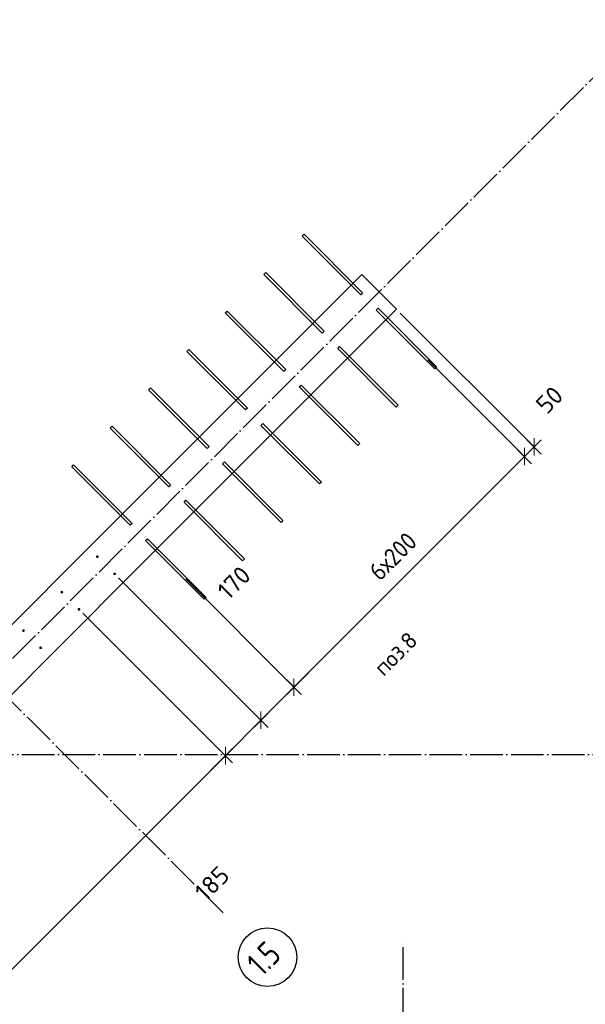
# Model space of a CAD drawing. Header units: millimetres. Extents: x -24871 to 40608, y -2869 to 48080.
# Tile 68 of 119: x 20338 to 22420, y 14281 to 17904. Entities that reach past the tile are written whole.
import ezdxf

# ---------------------------------------------------------------- set-up
doc = ezdxf.new("R2010")
doc.units = ezdxf.units.MM
doc.header["$PDMODE"] = 65
doc.linetypes.add('______11', pattern=[150, 120, -15, 0, -15])
doc.linetypes.add('______5', pattern=[330, 240, -30, 30, -30])
for name, color, linetype, lineweight in [('Standard', 7, 'Continuous', 25), ('Арм.стержн. вертикальными 1', 22, 'Continuous', 35), ('Размерная линия_ общее', 7, 'Continuous', 13)]:
    doc.layers.add(name, color=color, linetype=linetype, lineweight=lineweight)
doc.layers.add('Осевая линия_ общее', color=7, linetype='______5', lineweight=13, true_color=0xa0a0a0)
doc.styles.add('ISOCPEUR', font='ISOCPEUR')
doc.dimstyles.new('DIMSTYLE_11', dxfattribs={"dimtxt": 66, "dimasz": 75, "dimexe": 0, "dimexo": 0, "dimgap": 33, "dimtad": 0, "dimdec": 0, "dimrnd": 5, "dimzin": 12, "dimdsep": 46, "dimtxsty": 'ISOCPEUR', "dimblk1": 'ALL_ML_STRICH', "dimblk2": 'ALL_ML_STRICH', "dimsah": 1, "dimcen": 0, "dimclrd": 7, "dimclre": 256, "dimclrt": 7, "dimadec": 0, "dimazin": 0, "dimtfac": 1, "dimtdec": 0, "dimtix": 1, "dimtmove": 2, "dimatfit": 3, "dimfxl": 0, "dimtvp": 1.2, "dimtzin": 0, "dimlwd": 0, "dimlwe": -3, "dimarcsym": 0})
doc.dimstyles.new('DIMSTYLE_4', dxfattribs={"dimtxt": 66, "dimasz": 75, "dimexe": 0, "dimexo": 0, "dimgap": 33, "dimtad": 2, "dimdec": 0, "dimrnd": 5, "dimzin": 12, "dimdsep": 46, "dimtxsty": 'ISOCPEUR', "dimblk1": 'ALL_ML_STRICH', "dimblk2": 'ALL_ML_STRICH', "dimsah": 1, "dimcen": 0, "dimclrd": 7, "dimclre": 256, "dimclrt": 7, "dimadec": 0, "dimazin": 0, "dimtfac": 1, "dimtdec": 0, "dimtix": 1, "dimtmove": 2, "dimatfit": 3, "dimfxl": 0, "dimtvp": 1.2, "dimtzin": 0, "dimlwd": 0, "dimlwe": -3, "dimarcsym": 0})
doc.dimstyles.new('DIMSTYLE_5', dxfattribs={"dimtxt": 66, "dimasz": 75, "dimexe": 0, "dimexo": 0, "dimgap": 33, "dimtad": 2, "dimdec": 0, "dimrnd": 5, "dimzin": 12, "dimdsep": 46, "dimtxsty": 'ISOCPEUR', "dimblk1": 'ALL_ML_STRICH', "dimblk2": 'ALL_ML_STRICH', "dimsah": 1, "dimcen": 0, "dimclrd": 7, "dimclre": 256, "dimclrt": 7, "dimadec": 0, "dimazin": 0, "dimtfac": 1, "dimtdec": 0, "dimtix": 1, "dimtmove": 2, "dimatfit": 3, "dimfxl": 0, "dimtzin": 0, "dimlwd": 0, "dimlwe": -3, "dimarcsym": 0})

# ---------------------------------------------------------------- blocks, each defined once
blk = doc.blocks.new('СЛОЖНЫЙ_ОБЪЕКТ_0')
at = {"layer": 'Осевая линия_ общее', "color": 253, "linetype": '______11', "lineweight": -3, "true_color": 0xa0a0a0, "transparency": 33554687}
for p, q in [((21086.6, 14616.9), (14623.6, 21079.9)), ((5452.4, 694), (22613.9, 17855.5)), ((-2770, 15200), (26050, 15200)), ((21750, -2590), (21750, 14510))]:
    blk.add_line(p, q, dxfattribs=at)
at = {"layer": 'Осевая линия_ общее', "color": 7, "linetype": 'Continuous', "lineweight": 25, "transparency": 33554687}
blk.add_circle((21249.7, 14454.6), 107.8, dxfattribs=at)
at = {"layer": 'Осевая линия_ общее', "color": 7, "linetype": 'Continuous', "lineweight": 25, "transparency": 33554687, "insert": (21229.7, 14379.2), "char_height": 90, "width": 170.421, "attachment_point": 7, "rotation": 45, "style": 'ISOCPEUR'}
blk.add_mtext('\\W0.79;1.5', dxfattribs=at)
blk = doc.blocks.new('ALL_ML_STRICH')
at = {"color": 0, "linetype": 'ByBlock', "lineweight": -2}
for p, q in [((0, -0.5), (0, 0.5)), ((-1, 0), (0.5, 0)), ((-0.3, -0.3), (0.3, 0.3))]:
    blk.add_line(p, q, dxfattribs=at)
blk = doc.blocks.new('*D322')
at = {"layer": 'DEFPOINTS', "color": 7, "linetype": 'Continuous', "lineweight": 13, "transparency": 33554687}
for p in [(20556.3, 15734.2), (15889.4, 11067.3), (16428.1, 10528.5)]:
    blk.add_point(p, dxfattribs=at)
at = {"layer": 'Размерная линия_ общее', "color": 253, "linetype": 'Continuous', "lineweight": -2, "true_color": 0xa0a0a0, "transparency": 33554687}
for p, q in [((20570.4, 15720), (21095, 15195.4)), ((15903.5, 11053.1), (16428.1, 10528.5))]:
    blk.add_line(p, q, dxfattribs=at)
at = {"layer": 'Размерная линия_ общее', "color": 7, "linetype": 'Continuous', "lineweight": -2, "transparency": 33554687}
blk.add_line((16428.1, 10528.5), (21095, 15195.4), dxfattribs=at)
at = {"layer": 'Размерная линия_ общее', "color": 7, "linetype": 'Continuous', "lineweight": 13, "transparency": 33554687, "yscale": 75, "zscale": 75}
for p, xscale, rotation in [((21095, 15195.4), 75.00000000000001, 45), ((16428.1, 10528.5), 75, 225)]:
    blk.add_blockref('ALL_ML_STRICH', p, dxfattribs=dict(at, xscale=xscale, rotation=rotation))
at = {"layer": 'Размерная линия_ общее', "color": 7, "linetype": 'Continuous', "lineweight": 13, "transparency": 33554687, "insert": (18518.3, 12782.8), "char_height": 66, "width": 3.3, "attachment_point": 1, "rotation": 45, "line_spacing_factor": 0.60241, "style": 'ISOCPEUR'}
blk.add_mtext('\\W0.91;33х200=6600', dxfattribs=at)
blk = doc.blocks.new('*D323')
at = {"layer": 'DEFPOINTS', "color": 7, "linetype": 'Continuous', "lineweight": 13, "transparency": 33554687}
for p in [(20687.1, 15865), (20556.3, 15734.2), (21095, 15195.4)]:
    blk.add_point(p, dxfattribs=at)
at = {"layer": 'Размерная линия_ общее', "color": 253, "linetype": 'Continuous', "lineweight": -2, "true_color": 0xa0a0a0, "transparency": 33554687}
for p, q in [((20701.2, 15850.8), (21225.8, 15326.3)), ((20570.4, 15720), (21095, 15195.4))]:
    blk.add_line(p, q, dxfattribs=at)
at = {"layer": 'Размерная линия_ общее', "color": 7, "linetype": 'Continuous', "lineweight": -2, "transparency": 33554687}
blk.add_line((21095, 15195.4), (21225.8, 15326.3), dxfattribs=at)
at = {"layer": 'Размерная линия_ общее', "color": 7, "linetype": 'Continuous', "lineweight": 13, "transparency": 33554687, "yscale": 75, "zscale": 75}
for p, xscale, rotation in [((21225.8, 15326.3), 75.00000000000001, 45), ((21095, 15195.4), 75, 225)]:
    blk.add_blockref('ALL_ML_STRICH', p, dxfattribs=dict(at, xscale=xscale, rotation=rotation))
at = {"layer": 'Размерная линия_ общее', "color": 7, "linetype": 'Continuous', "lineweight": 13, "transparency": 33554687, "insert": (21045.8, 14725.9), "char_height": 66, "width": 198, "attachment_point": 5, "rotation": 45, "style": 'ISOCPEUR'}
blk.add_mtext('\\A1;{185}', dxfattribs=at)
blk = doc.blocks.new('*D324')
at = {"layer": 'DEFPOINTS', "color": 7, "linetype": 'Continuous', "lineweight": 13, "transparency": 33554687}
for p in [(20687.1, 15865), (20935, 15860.4), (21225.8, 15326.3)]:
    blk.add_point(p, dxfattribs=at)
at = {"layer": 'Размерная линия_ общее', "color": 253, "linetype": 'Continuous', "lineweight": -2, "true_color": 0xa0a0a0, "transparency": 33554687}
for p, q in [((20701.2, 15850.8), (21225.8, 15326.3)), ((20949.2, 15846.3), (21347.5, 15448))]:
    blk.add_line(p, q, dxfattribs=at)
at = {"layer": 'Размерная линия_ общее', "color": 7, "linetype": 'Continuous', "lineweight": -2, "transparency": 33554687}
blk.add_line((21225.8, 15326.3), (21347.5, 15448), dxfattribs=at)
at = {"layer": 'Размерная линия_ общее', "color": 7, "linetype": 'Continuous', "lineweight": 13, "transparency": 33554687, "yscale": 75, "zscale": 75}
for p, xscale, rotation in [((21347.5, 15448), 75.00000000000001, 45), ((21225.8, 15326.3), 75, 225)]:
    blk.add_blockref('ALL_ML_STRICH', p, dxfattribs=dict(at, xscale=xscale, rotation=rotation))
at = {"layer": 'Размерная линия_ общее', "color": 7, "linetype": 'Continuous', "lineweight": 13, "transparency": 33554687, "insert": (21126.8, 15832.2), "char_height": 66, "width": 198, "attachment_point": 5, "rotation": 45, "style": 'ISOCPEUR'}
blk.add_mtext('\\A1;{170}', dxfattribs=at)
blk = doc.blocks.new('*D325')
at = {"layer": 'DEFPOINTS', "color": 7, "linetype": 'Continuous', "lineweight": 13, "transparency": 33554687}
for p in [(21826.5, 16666), (20935, 15860.4), (21347.5, 15448)]:
    blk.add_point(p, dxfattribs=at)
at = {"layer": 'Размерная линия_ общее', "color": 253, "linetype": 'Continuous', "lineweight": -2, "true_color": 0xa0a0a0, "transparency": 33554687}
for p, q in [((21840.6, 16651.9), (22196, 16296.5)), ((20949.2, 15846.3), (21347.5, 15448))]:
    blk.add_line(p, q, dxfattribs=at)
at = {"layer": 'Размерная линия_ общее', "color": 7, "linetype": 'Continuous', "lineweight": -2, "transparency": 33554687}
blk.add_line((21347.5, 15448), (22196, 16296.5), dxfattribs=at)
at = {"layer": 'Размерная линия_ общее', "color": 7, "linetype": 'Continuous', "lineweight": 13, "transparency": 33554687, "yscale": 75, "zscale": 75}
for p, xscale, rotation in [((22196, 16296.5), 75.00000000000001, 45), ((21347.5, 15448), 75, 225)]:
    blk.add_blockref('ALL_ML_STRICH', p, dxfattribs=dict(at, xscale=xscale, rotation=rotation))
at = {"layer": 'Размерная линия_ общее', "color": 7, "linetype": 'Continuous', "lineweight": 13, "transparency": 33554687, "insert": (21617.6, 15882.1), "char_height": 66, "width": 3.3, "attachment_point": 1, "rotation": 45, "line_spacing_factor": 0.60241, "style": 'ISOCPEUR'}
blk.add_mtext('\\W0.91;6х200', dxfattribs=at)
blk = doc.blocks.new('*D326')
at = {"layer": 'DEFPOINTS', "color": 7, "linetype": 'Continuous', "lineweight": 13, "transparency": 33554687}
for p in [(21724.5, 16838.8), (21826.5, 16666), (22196, 16296.5)]:
    blk.add_point(p, dxfattribs=at)
at = {"layer": 'Размерная линия_ общее', "color": 253, "linetype": 'Continuous', "lineweight": -2, "true_color": 0xa0a0a0, "transparency": 33554687}
for p, q in [((21738.6, 16824.6), (22231.4, 16331.9)), ((21840.6, 16651.9), (22196, 16296.5))]:
    blk.add_line(p, q, dxfattribs=at)
at = {"layer": 'Размерная линия_ общее', "color": 7, "linetype": 'Continuous', "lineweight": -2, "transparency": 33554687}
blk.add_line((22196, 16296.5), (22231.4, 16331.9), dxfattribs=at)
at = {"layer": 'Размерная линия_ общее', "color": 7, "linetype": 'Continuous', "lineweight": 13, "transparency": 33554687, "yscale": 75, "zscale": 75}
for p, xscale, rotation in [((22231.4, 16331.9), 75.00000000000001, 45), ((22196, 16296.5), 75, 225)]:
    blk.add_blockref('ALL_ML_STRICH', p, dxfattribs=dict(at, xscale=xscale, rotation=rotation))
at = {"layer": 'Размерная линия_ общее', "color": 7, "linetype": 'Continuous', "lineweight": 13, "transparency": 33554687, "insert": (22288.2, 16505.1), "char_height": 66, "width": 132, "attachment_point": 5, "rotation": 45, "style": 'ISOCPEUR'}
blk.add_mtext('\\A1;{50}', dxfattribs=at)

msp = doc.modelspace()

# ---------------------------------------------------------------- hatches: boundary and pattern name
at = {"layer": 'Арм.стержн. вертикальными 1', "linetype": 'Continuous', "lineweight": 50, "transparency": 33554687}
for points in [[(20628.8, 15928.3), (20628.4, 15930.2), (20627.3, 15931.8), (20625.7, 15932.9), (20623.8, 15933.3), (20621.8, 15932.9), (20620.2, 15931.8), (20619.1, 15930.2), (20618.8, 15928.3), (20619.1, 15926.4), (20620.2, 15924.7), (20621.8, 15923.7), (20623.8, 15923.3), (20625.7, 15923.7), (20627.3, 15924.7), (20628.4, 15926.4)], [(20692.1, 15865), (20691.7, 15866.9), (20690.6, 15868.5), (20689, 15869.6), (20687.1, 15870), (20685.2, 15869.6), (20683.5, 15868.5), (20682.5, 15866.9), (20682.1, 15865), (20682.5, 15863.1), (20683.5, 15861.4), (20685.2, 15860.4), (20687.1, 15860), (20689, 15860.4), (20690.6, 15861.4), (20691.7, 15863.1)], [(20497.9, 15797.5), (20497.6, 15799.4), (20496.5, 15801), (20494.9, 15802.1), (20492.9, 15802.5), (20491, 15802.1), (20489.4, 15801), (20488.3, 15799.4), (20487.9, 15797.5), (20488.3, 15795.6), (20489.4, 15793.9), (20491, 15792.8), (20492.9, 15792.5), (20494.9, 15792.8), (20496.5, 15793.9), (20497.6, 15795.6)], [(20561.3, 15734.2), (20560.9, 15736.1), (20559.8, 15737.7), (20558.2, 15738.8), (20556.3, 15739.2), (20554.3, 15738.8), (20552.7, 15737.7), (20551.6, 15736.1), (20551.3, 15734.2), (20551.6, 15732.2), (20552.7, 15730.6), (20554.3, 15729.5), (20556.3, 15729.2), (20558.2, 15729.5), (20559.8, 15730.6), (20560.9, 15732.2)], [(20356.5, 15656), (20356.1, 15658), (20355.1, 15659.6), (20353.4, 15660.7), (20351.5, 15661), (20349.6, 15660.7), (20348, 15659.6), (20346.9, 15658), (20346.5, 15656), (20346.9, 15654.1), (20348, 15652.5), (20349.6, 15651.4), (20351.5, 15651), (20353.4, 15651.4), (20355.1, 15652.5), (20356.1, 15654.1)], [(20419.8, 15592.7), (20419.5, 15594.6), (20418.4, 15596.3), (20416.7, 15597.4), (20414.8, 15597.7), (20412.9, 15597.4), (20411.3, 15596.3), (20410.2, 15594.6), (20409.8, 15592.7), (20410.2, 15590.8), (20411.3, 15589.2), (20412.9, 15588.1), (20414.8, 15587.7), (20416.7, 15588.1), (20418.4, 15589.2), (20419.5, 15590.8)]]:
    msp.add_hatch(color=4, dxfattribs=at).paths.add_polyline_path(points)

# ---------------------------------------------------------------- linework, layer by layer
at = {"color": 7, "linetype": 'Continuous', "lineweight": 35, "transparency": 33554687}
for p, q in [((20626.9, 15995.8), (21597.2, 16966)), ((21597.2, 16966), (21724.5, 16838.8)), ((21724.5, 16838.8), (20754.2, 15868.5)), ((18792, 14160.9), (20626.9, 15995.8)), ((20754.2, 15868.5), (18919.3, 14033.6))]:
    msp.add_line(p, q, dxfattribs=at)
at = {"layer": 'Арм.стержн. вертикальными 1', "color": 4, "linetype": 'Continuous', "lineweight": 25, "transparency": 33554687}
for points in [[(21593.3, 16892.2), (21377.6, 17107.8), (21384.7, 17114.9), (21600.3, 16899.2), (21593.3, 16892.2)], [(21451.9, 16750.7), (21236.2, 16966.4), (21243.3, 16973.5), (21458.9, 16757.8), (21451.9, 16750.7)], [(21310.4, 16609.3), (21094.8, 16825), (21101.8, 16832.1), (21317.5, 16616.4), (21310.4, 16609.3)], [(21656.9, 16842.7), (21872.6, 16627), (21865.5, 16619.9), (21649.8, 16835.6), (21656.9, 16842.7)], [(21169, 16467.9), (20953.3, 16683.6), (20960.4, 16690.6), (21176.1, 16475), (21169, 16467.9)], [(21515.5, 16701.2), (21731.2, 16485.6), (21724.1, 16478.5), (21508.4, 16694.2), (21515.5, 16701.2)], [(21374.1, 16559.8), (21589.7, 16344.2), (21582.7, 16337.1), (21367, 16552.8), (21374.1, 16559.8)], [(21027.6, 16326.5), (20811.9, 16542.1), (20819, 16549.2), (21034.7, 16333.6), (21027.6, 16326.5)], [(21232.7, 16418.4), (21448.3, 16202.7), (21441.2, 16195.7), (21225.6, 16411.3), (21232.7, 16418.4)], [(20886.2, 16185.1), (20670.5, 16400.7), (20677.6, 16407.8), (20893.2, 16192.1), (20886.2, 16185.1)], [(21091.2, 16277), (21306.9, 16061.3), (21299.8, 16054.2), (21084.2, 16269.9), (21091.2, 16277)], [(20744.7, 16043.6), (20529.1, 16259.3), (20536.2, 16266.4), (20751.8, 16050.7), (20744.7, 16043.6)], [(20949.8, 16135.6), (21165.5, 15919.9), (21158.4, 15912.8), (20942.7, 16128.5), (20949.8, 16135.6)], [(20808.4, 15994.1), (21024.1, 15778.5), (21017, 15771.4), (20801.3, 15987.1), (20808.4, 15994.1)]]:
    msp.add_lwpolyline(points, dxfattribs=at)

# ---------------------------------------------------------------- block references
at = {"layer": 'Осевая линия_ общее', "color": 253, "linetype": '______11', "lineweight": -3, "true_color": 0xa0a0a0, "transparency": 33554687}
msp.add_blockref('СЛОЖНЫЙ_ОБЪЕКТ_0', (0, 0), dxfattribs=at)

# ---------------------------------------------------------------- texts
at = {"layer": 'Standard', "color": 7, "linetype": 'Continuous', "lineweight": 18, "transparency": 33554687, "insert": (21656.7, 15505.9), "char_height": 60, "width": 211.154, "attachment_point": 4, "rotation": 45, "style": 'ISOCPEUR'}
msp.add_mtext('\\A1;{\\fISOCPEUR|i0|b0;\\H60.000000;\\W1.000000;\\C7;поз.8}\\P', dxfattribs=at)

# ---------------------------------------------------------------- dimensions: what is measured, and where the dimension line sits
at = {"layer": 'Размерная линия_ общее', "color": 7, "linetype": 'Continuous', "lineweight": 13, "transparency": 33554687}
for base, p1, p2, dimstyle, picture, middle in [((22231.4, 16331.9), (21840.6, 16651.9), (21738.6, 16824.6), 'DIMSTYLE_4', '*D326', (22288.2, 16505.1)), ((21347.5, 15448), (20701.2, 15850.8), (20949.2, 15846.3), 'DIMSTYLE_4', '*D324', (21126.8, 15832.2)), ((21225.8, 15326.3), (20570.4, 15720), (20701.2, 15850.8), 'DIMSTYLE_11', '*D323', (21045.8, 14725.9))]:
    dim = msp.add_linear_dim(base=base, p1=p1, p2=p2, angle=45, dimstyle=dimstyle, override={"dimpost": '<>', "dimclrd": 7, "dimclre": 253, "dimclrt": 7, "dimlwd": 0, "dimlwe": 65533}, dxfattribs=at)
    dim.commit()
    dim.dimension.update_dxf_attribs({"geometry": picture, "text_midpoint": middle, "dimtype": 160})
for base, p1, p2, text, picture, middle in [((22196, 16296.5), (20949.2, 15846.3), (21840.6, 16651.9), '\\W0.91;6х200', '*D325', (21748.4, 15895.6)), ((21095, 15195.4), (15903.5, 11053.1), (20570.4, 15720), '\\W0.91;33х200=6600', '*D322', (18738.2, 12885.3))]:
    dim = msp.add_linear_dim(base=base, p1=p1, p2=p2, angle=45, text=text, dimstyle='DIMSTYLE_5', override={"dimpost": '<>', "dimclrd": 7, "dimclre": 253, "dimclrt": 7, "dimlwd": 0, "dimlwe": 65533}, dxfattribs=at)
    dim.commit()
    dim.dimension.update_dxf_attribs({"geometry": picture, "text_midpoint": middle, "dimtype": 160})

doc.saveas('drawing.dxf')
